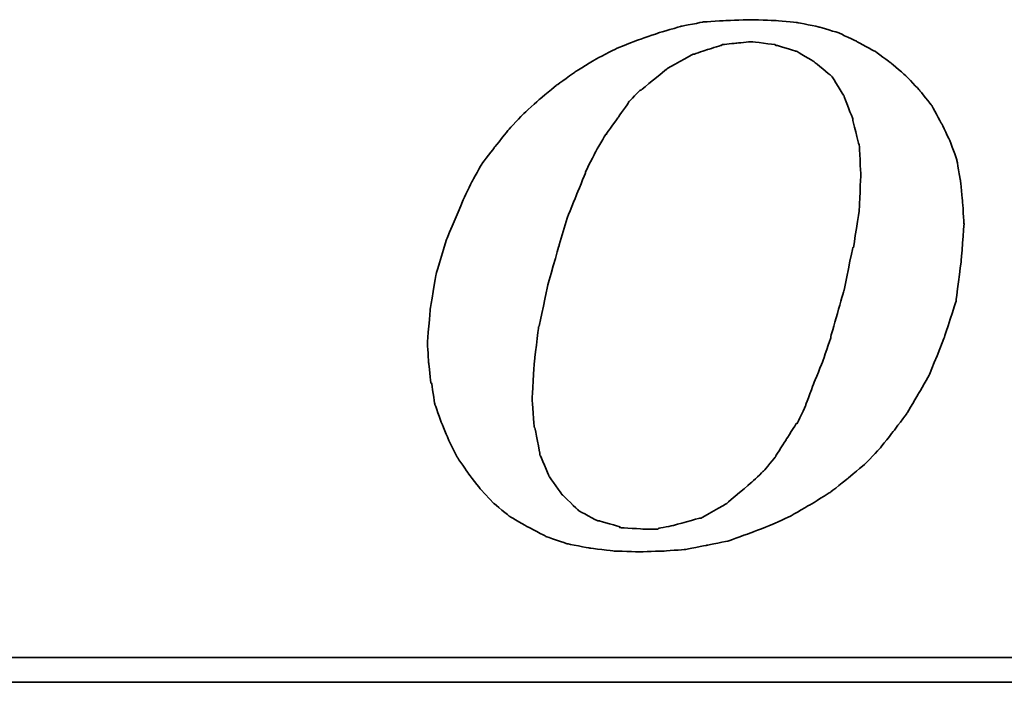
# Model space of a CAD drawing. Header units: millimetres. Extents: x -7 to 271, y 74 to 162.
# Tile 39 of 57: x 207.76 to 211.24, y 98.53 to 100.87. Entities that reach past the tile are written whole.
import ezdxf

# ---------------------------------------------------------------- set-up
doc = ezdxf.new("R2010")
doc.units = ezdxf.units.MM
doc.header["$LTSCALE"] = 0.15
doc.layers.add('DIM', color=4, linetype='CONTINUOUS')
doc.layers.add('layer 1', color=7, linetype='CONTINUOUS')

# ---------------------------------------------------------------- blocks, each defined once
blk = doc.blocks.new('TBI MOTION logo(完整正式版)')
at = {"layer": 'layer 1', "color": 22, "lineweight": 35}
for points, knots in [([(-11.34375, -6.98375), (-11.34375, -6.98375), (-10.91375, -7.43875), (-10.91375, -7.43875), (-10.91375, -7.43875), (-10.91375, -7.43875), (-10.38625, -7.87125), (-10.38625, -7.87125), (-10.38625, -7.87125), (-10.38625, -7.87125), (-9.81125, -8.20375), (-9.81125, -8.20375), (-9.81125, -8.20375), (-9.81125, -8.20375), (-9.21125, -8.51875), (-9.21125, -8.51875), (-9.21125, -8.51875), (-9.21125, -8.51875), (-8.51625, -8.75875), (-8.51625, -8.75875), (-8.51625, -8.75875), (-8.51625, -8.75875), (-7.77125, -8.90375), (-7.77125, -8.90375), (-7.77125, -8.90375), (-7.77125, -8.90375), (-6.97875, -8.99875), (-6.97875, -8.99875), (-6.97875, -8.99875), (-6.97875, -8.99875), (-6.14125, -9.02375), (-6.14125, -9.02375), (-6.14125, -9.02375), (-6.14125, -9.02375), (-5.37125, -8.99875), (-5.37125, -8.99875), (-5.37125, -8.99875), (-5.37125, -8.99875), (-4.65375, -8.94875), (-4.65375, -8.94875), (-4.65375, -8.94875), (-4.65375, -8.94875), (-3.93375, -8.80625), (-3.93375, -8.80625), (-3.93375, -8.80625), (-3.93375, -8.80625), (-3.21375, -8.66375), (-3.21375, -8.66375), (-3.21375, -8.66375), (-3.21375, -8.66375), (-2.49375, -8.39875), (-2.49375, -8.39875), (-2.49375, -8.39875), (-2.49375, -8.39875), (-1.79875, -8.13375), (-1.79875, -8.13375), (-1.79875, -8.13375), (-1.79875, -8.13375), (-1.17375, -7.84375), (-1.17375, -7.84375), (-1.17375, -7.84375), (-1.17375, -7.84375), (-0.52375, -7.46375), (-0.52375, -7.46375), (-0.52375, -7.46375), (-0.52375, -7.46375), (0.10124, -7.07875), (0.10124, -7.07875), (0.10124, -7.07875), (0.10124, -7.07875), (0.67625, -6.62375), (0.67625, -6.62375), (0.67625, -6.62375), (0.67625, -6.62375), (1.24874, -6.14375), (1.24874, -6.14375), (1.24874, -6.14375), (1.24874, -6.14375), (1.72874, -5.64125), (1.72874, -5.64125), (1.72874, -5.64125), (1.72874, -5.64125), (2.18624, -5.06375), (2.18624, -5.06375), (2.18624, -5.06375), (2.18624, -5.06375), (2.61625, -4.48874), (2.61625, -4.48874), (2.61625, -4.48874), (2.61625, -4.48874), (3.00125, -3.83874), (3.00125, -3.83874), (3.00125, -3.83874), (3.00125, -3.83874), (3.36124, -3.21374), (3.36124, -3.21374), (3.36124, -3.21374), (3.36124, -3.21374), (3.84374, -1.99125), (3.84374, -1.99125), (3.84374, -1.99125), (3.84374, -1.99125), (4.22625, -0.81875), (4.22625, -0.81875), (4.22625, -0.81875), (4.22625, -0.81875), (4.39125, 0.45624), (4.39125, 0.45624), (4.39125, 0.45624), (4.39125, 0.45624), (4.48874, 1.70124), (4.48874, 1.70124), (4.48874, 1.70124), (4.48874, 1.70124), (4.43874, 2.44625), (4.43874, 2.44625), (4.43874, 2.44625), (4.43874, 2.44625), (4.36874, 3.14125), (4.36874, 3.14125), (4.36874, 3.14125), (4.36874, 3.14125), (4.25125, 3.81125), (4.25125, 3.81125), (4.25125, 3.81125), (4.25125, 3.81125), (4.03124, 4.41125), (4.03124, 4.41125), (4.03124, 4.41125), (4.03124, 4.41125), (3.74374, 5.01125), (3.74374, 5.01125), (3.74374, 5.01125), (3.74374, 5.01125), (3.43124, 5.58875), (3.43124, 5.58875), (3.43124, 5.58875), (3.43124, 5.58875), (3.02625, 6.09125), (3.02625, 6.09125), (3.02625, 6.09125), (3.02625, 6.09125), (2.59374, 6.54875), (2.59374, 6.54875), (2.59374, 6.54875), (2.59374, 6.54875), (2.09124, 6.98125), (2.09124, 6.98125), (2.09124, 6.98125), (2.09124, 6.98125), (1.56124, 7.36625), (1.56124, 7.36625), (1.56124, 7.36625), (1.56124, 7.36625), (0.98624, 7.67625), (0.98624, 7.67625), (0.98624, 7.67625), (0.98624, 7.67625), (0.38624, 7.96375), (0.38624, 7.96375), (0.38624, 7.96375), (0.38624, 7.96375), (-0.25875, 8.15625), (-0.25875, 8.15625), (-0.25875, 8.15625), (-0.25875, 8.15625), (-0.98125, 8.30125), (-0.98125, 8.30125), (-0.98125, 8.30125), (-0.98125, 8.30125), (-1.70124, 8.37125), (-1.70124, 8.37125), (-1.70124, 8.37125), (-1.70124, 8.37125), (-2.49375, 8.39624), (-2.49375, 8.39624), (-2.49375, 8.39624), (-2.49375, 8.39624), (-3.28625, 8.37125), (-3.28625, 8.37125), (-3.28625, 8.37125), (-3.28625, 8.37125), (-4.05125, 8.32125), (-4.05125, 8.32125), (-4.05125, 8.32125), (-4.05125, 8.32125), (-4.77375, 8.18125), (-4.77375, 8.18125), (-4.77375, 8.18125), (-4.77375, 8.18125), (-5.51625, 7.96375), (-5.51625, 7.96375), (-5.51625, 7.96375), (-5.51625, 7.96375), (-6.21125, 7.72625), (-6.21125, 7.72625), (-6.21125, 7.72625), (-6.21125, 7.72625), (-6.92875, 7.43625), (-6.92875, 7.43625), (-6.92875, 7.43625), (-6.92875, 7.43625), (-7.57875, 7.10125), (-7.57875, 7.10125), (-7.57875, 7.10125), (-7.57875, 7.10125), (-8.24875, 6.69125), (-8.24875, 6.69125), (-8.24875, 6.69125), (-8.24875, 6.69125), (-8.84875, 6.26125), (-8.84875, 6.26125), (-8.84875, 6.26125), (-8.84875, 6.26125), (-9.42625, 5.78125), (-9.42625, 5.78125), (-9.42625, 5.78125), (-9.42625, 5.78125), (-9.95375, 5.30125), (-9.95375, 5.30125), (-9.95375, 5.30125), (-9.95375, 5.30125), (-10.43375, 4.79624), (-10.43375, 4.79624), (-10.43375, 4.79624), (-10.43375, 4.79624), (-10.88875, 4.22125), (-10.88875, 4.22125), (-10.88875, 4.22125), (-10.88875, 4.22125), (-11.29875, 3.69375), (-11.29875, 3.69375), (-11.29875, 3.69375), (-11.29875, 3.69375), (-11.63375, 3.09125), (-11.63375, 3.09125), (-11.63375, 3.09125), (-11.63375, 3.09125), (-11.91875, 2.49625), (-11.91875, 2.49625), (-11.91875, 2.49625), (-11.91875, 2.49625), (-12.44875, 1.24625), (-12.44875, 1.24625), (-12.44875, 1.24625), (-12.44875, 1.24625), (-12.80875, 0.06874), (-12.80875, 0.06874), (-12.80875, 0.06874), (-12.80875, 0.06874), (-12.99875, -1.07875), (-12.99875, -1.07875), (-12.99875, -1.07875), (-12.99875, -1.07875), (-13.09375, -2.18375), (-13.09375, -2.18375), (-13.09375, -2.18375), (-13.09375, -2.18375), (-13.04875, -2.85375), (-13.04875, -2.85375), (-13.04875, -2.85375), (-13.04875, -2.85375), (-12.97375, -3.50375), (-12.97375, -3.50375), (-12.97375, -3.50375), (-12.97375, -3.50375), (-12.95375, -3.50375), (-12.95375, -3.50375), (-12.95375, -3.50375), (-12.95375, -3.50375), (-12.85375, -4.17375), (-12.85375, -4.17375), (-12.85375, -4.17375), (-12.85375, -4.17375), (-12.63875, -4.77624), (-12.63875, -4.77624), (-12.63875, -4.77624), (-12.63875, -4.77624), (-12.39875, -5.35125), (-12.39875, -5.35125), (-12.39875, -5.35125), (-12.39875, -5.35125), (-12.11375, -5.92875), (-12.11375, -5.92875), (-12.11375, -5.92875), (-12.11375, -5.92875), (-11.75375, -6.45375), (-11.75375, -6.45375), (-11.75375, -6.45375), (-11.75375, -6.45375), (-11.34375, -6.98375), (-11.34375, -6.98375)], [0, 0, 0, 0, 0.01369863, 0.01369863, 0.01369863, 0.01369864, 0.02739726, 0.02739726, 0.02739726, 0.02739727, 0.04109589, 0.04109589, 0.04109589, 0.0410959, 0.05479452, 0.05479452, 0.05479452, 0.05479453, 0.06849315, 0.06849315, 0.06849315, 0.06849316, 0.08219178, 0.08219178, 0.08219178, 0.08219179, 0.09589041, 0.09589041, 0.09589041, 0.09589042, 0.10958904, 0.10958904, 0.10958904, 0.10958905, 0.12328767, 0.12328767, 0.12328767, 0.12328768, 0.1369863, 0.1369863, 0.1369863, 0.13698631, 0.15068493, 0.15068493, 0.15068493, 0.15068494, 0.16438356, 0.16438356, 0.16438356, 0.16438357, 0.17808219, 0.17808219, 0.17808219, 0.1780822, 0.19178082, 0.19178082, 0.19178082, 0.19178083, 0.20547945, 0.20547945, 0.20547945, 0.20547946, 0.21917808, 0.21917808, 0.21917808, 0.21917809, 0.23287671, 0.23287671, 0.23287671, 0.23287672, 0.24657534, 0.24657534, 0.24657534, 0.24657535, 0.26027397, 0.26027397, 0.26027397, 0.26027398, 0.2739726, 0.2739726, 0.2739726, 0.27397261, 0.28767123, 0.28767123, 0.28767123, 0.28767124, 0.30136986, 0.30136986, 0.30136986, 0.30136987, 0.31506849, 0.31506849, 0.31506849, 0.3150685, 0.32876712, 0.32876712, 0.32876712, 0.32876713, 0.34246575, 0.34246575, 0.34246575, 0.34246576, 0.35616438, 0.35616438, 0.35616438, 0.35616439, 0.36986301, 0.36986301, 0.36986301, 0.36986302, 0.38356164, 0.38356164, 0.38356164, 0.38356165, 0.39726027, 0.39726027, 0.39726027, 0.39726028, 0.4109589, 0.4109589, 0.4109589, 0.41095891, 0.42465753, 0.42465753, 0.42465753, 0.42465754, 0.43835616, 0.43835616, 0.43835616, 0.43835617, 0.45205479, 0.45205479, 0.45205479, 0.4520548, 0.46575342, 0.46575342, 0.46575342, 0.46575343, 0.47945205, 0.47945205, 0.47945205, 0.47945206, 0.49315068, 0.49315068, 0.49315068, 0.49315069, 0.50684932, 0.50684932, 0.50684932, 0.50684933, 0.52054795, 0.52054795, 0.52054795, 0.52054796, 0.53424658, 0.53424658, 0.53424658, 0.53424659, 0.54794521, 0.54794521, 0.54794521, 0.54794522, 0.56164384, 0.56164384, 0.56164384, 0.56164385, 0.57534247, 0.57534247, 0.57534247, 0.57534248, 0.5890411, 0.5890411, 0.5890411, 0.58904111, 0.60273973, 0.60273973, 0.60273973, 0.60273974, 0.61643836, 0.61643836, 0.61643836, 0.61643837, 0.63013699, 0.63013699, 0.63013699, 0.630137, 0.64383562, 0.64383562, 0.64383562, 0.64383563, 0.65753425, 0.65753425, 0.65753425, 0.65753426, 0.67123288, 0.67123288, 0.67123288, 0.67123289, 0.68493151, 0.68493151, 0.68493151, 0.68493152, 0.69863014, 0.69863014, 0.69863014, 0.69863015, 0.71232877, 0.71232877, 0.71232877, 0.71232878, 0.7260274, 0.7260274, 0.7260274, 0.72602741, 0.73972603, 0.73972603, 0.73972603, 0.73972604, 0.75342466, 0.75342466, 0.75342466, 0.75342467, 0.76712329, 0.76712329, 0.76712329, 0.7671233, 0.78082192, 0.78082192, 0.78082192, 0.78082193, 0.79452055, 0.79452055, 0.79452055, 0.79452056, 0.80821918, 0.80821918, 0.80821918, 0.80821919, 0.82191781, 0.82191781, 0.82191781, 0.82191782, 0.83561644, 0.83561644, 0.83561644, 0.83561645, 0.84931507, 0.84931507, 0.84931507, 0.84931508, 0.8630137, 0.8630137, 0.8630137, 0.86301371, 0.87671233, 0.87671233, 0.87671233, 0.87671234, 0.89041096, 0.89041096, 0.89041096, 0.89041097, 0.90410959, 0.90410959, 0.90410959, 0.9041096, 0.91780822, 0.91780822, 0.91780822, 0.91780823, 0.93150685, 0.93150685, 0.93150685, 0.93150686, 0.94520548, 0.94520548, 0.94520548, 0.94520549, 0.95890411, 0.95890411, 0.95890411, 0.95890412, 0.97260274, 0.97260274, 0.97260274, 0.97260275, 0.98630137, 0.98630137, 0.98630137, 0.98630138, 1, 1, 1, 1]), ([(-8.77875, 1.03124), (-8.77875, 1.03124), (-8.51625, 1.89625), (-8.51625, 1.89625), (-8.51625, 1.89625), (-8.51625, 1.89625), (-8.20375, 2.66375), (-8.20375, 2.66375), (-8.20375, 2.66375), (-8.20375, 2.66375), (-7.91625, 3.38125), (-7.91625, 3.38125), (-7.91625, 3.38125), (-7.91625, 3.38125), (-7.91625, 3.40624), (-7.91625, 3.40624), (-7.91625, 3.40624), (-7.91625, 3.40624), (-7.57875, 4.07624), (-7.57875, 4.07624), (-7.57875, 4.07624), (-7.57875, 4.07624), (-7.24375, 4.65125), (-7.24375, 4.65125), (-7.24375, 4.65125), (-7.24375, 4.65125), (-7.21875, 4.65125), (-7.21875, 4.65125), (-7.21875, 4.65125), (-7.21875, 4.65125), (-7.21875, 4.67624), (-7.21875, 4.67624), (-7.21875, 4.67624), (-7.21875, 4.67624), (-6.83625, 5.20375), (-6.83625, 5.20375), (-6.83625, 5.20375), (-6.83625, 5.20375), (-6.49875, 5.68625), (-6.49875, 5.68625), (-6.49875, 5.68625), (-6.49875, 5.68625), (-6.49875, 5.70625), (-6.49875, 5.70625), (-6.49875, 5.70625), (-6.49875, 5.70625), (-6.11625, 6.09125), (-6.11625, 6.09125), (-6.11625, 6.09125), (-6.11625, 6.09125), (-6.09125, 6.09125), (-6.09125, 6.09125), (-6.09125, 6.09125), (-6.09125, 6.09125), (-5.27375, 6.76625), (-5.27375, 6.76625), (-5.27375, 6.76625), (-5.27375, 6.76625), (-5.24875, 6.76625), (-5.24875, 6.76625), (-5.24875, 6.76625), (-5.24875, 6.76625), (-5.24875, 6.78625), (-5.24875, 6.78625), (-5.24875, 6.78625), (-5.24875, 6.78625), (-4.38875, 7.26624), (-4.38875, 7.26624), (-4.38875, 7.26624), (-4.38875, 7.26624), (-4.36125, 7.26624), (-4.36125, 7.26624), (-4.36125, 7.26624), (-4.36125, 7.26624), (-3.93375, 7.41125), (-3.93375, 7.41125), (-3.93375, 7.41125), (-3.93375, 7.41125), (-3.47375, 7.55625), (-3.47375, 7.55625), (-3.47375, 7.55625), (-3.47375, 7.55625), (-3.45375, 7.55625), (-3.45375, 7.55625), (-3.45375, 7.55625), (-3.45375, 7.55625), (-3.42875, 7.58124), (-3.42875, 7.58124), (-3.42875, 7.58124), (-3.42875, 7.58124), (-2.97375, 7.62625), (-2.97375, 7.62625), (-2.97375, 7.62625), (-2.97375, 7.62625), (-2.49375, 7.67625), (-2.49375, 7.67625), (-2.49375, 7.67625), (-2.49375, 7.67625), (-2.46875, 7.67625), (-2.46875, 7.67625), (-2.46875, 7.67625), (-2.46875, 7.67625), (-1.70124, 7.58124), (-1.70124, 7.58124), (-1.70124, 7.58124), (-1.70124, 7.58124), (-1.67875, 7.55625), (-1.67875, 7.55625), (-1.67875, 7.55625), (-1.67875, 7.55625), (-1.65375, 7.55625), (-1.65375, 7.55625), (-1.65375, 7.55625), (-1.65375, 7.55625), (-1.03125, 7.36625), (-1.03125, 7.36625), (-1.03125, 7.36625), (-1.03125, 7.36625), (-1.00625, 7.36625), (-1.00625, 7.36625), (-1.00625, 7.36625), (-1.00625, 7.36625), (-0.43124, 7.02624), (-0.43124, 7.02624), (-0.43124, 7.02624), (-0.43124, 7.02624), (-0.40625, 7.00624), (-0.40625, 7.00624), (-0.40625, 7.00624), (-0.40625, 7.00624), (0.12124, 6.57124), (0.12124, 6.57124), (0.12124, 6.57124), (0.12124, 6.57124), (0.14624, 6.54875), (0.14624, 6.54875), (0.14624, 6.54875), (0.14624, 6.54875), (0.17124, 6.52375), (0.17124, 6.52375), (0.17124, 6.52375), (0.17124, 6.52375), (0.55625, 5.89875), (0.55625, 5.89875), (0.55625, 5.89875), (0.55625, 5.89875), (0.55625, 5.87625), (0.55625, 5.87625), (0.55625, 5.87625), (0.55625, 5.87625), (0.84124, 5.15625), (0.84124, 5.15625), (0.84124, 5.15625), (0.84124, 5.15625), (0.84124, 5.13125), (0.84124, 5.13125), (0.84124, 5.13125), (0.84124, 5.13125), (1.03624, 4.31875), (1.03624, 4.31875), (1.03624, 4.31875), (1.03624, 4.31875), (1.05624, 4.31875), (1.05624, 4.31875), (1.05624, 4.31875), (1.05624, 4.31875), (1.05624, 4.29125), (1.05624, 4.29125), (1.05624, 4.29125), (1.05624, 4.29125), (1.10625, 3.33125), (1.10625, 3.33125), (1.10625, 3.33125), (1.10625, 3.33125), (1.10625, 3.30875), (1.10625, 3.30875), (1.10625, 3.30875), (1.10625, 3.30875), (1.05624, 2.20624), (1.05624, 2.20624), (1.05624, 2.20624), (1.05624, 2.20624), (1.05624, 2.18124), (1.05624, 2.18124), (1.05624, 2.18124), (1.05624, 2.18124), (0.86624, 0.93624), (0.86624, 0.93624), (0.86624, 0.93624), (0.86624, 0.93624), (0.84124, 0.93624), (0.84124, 0.93624), (0.84124, 0.93624), (0.84124, 0.93624), (0.55625, -0.45874), (0.55625, -0.45874), (0.55625, -0.45874), (0.55625, -0.45874), (0.12124, -1.99125), (0.12124, -1.99125), (0.12124, -1.99125), (0.12124, -1.99125), (0.12124, -2.01874), (0.12124, -2.01874), (0.12124, -2.01874), (0.12124, -2.01874), (-0.13874, -2.78375), (-0.13874, -2.78375), (-0.13874, -2.78375), (-0.13874, -2.78375), (-0.43124, -3.50375), (-0.43124, -3.50375), (-0.43124, -3.50375), (-0.43124, -3.50375), (-0.69375, -4.19875), (-0.69375, -4.19875), (-0.69375, -4.19875), (-0.69375, -4.19875), (-0.69375, -4.22375), (-0.69375, -4.22375), (-0.69375, -4.22375), (-0.69375, -4.22375), (-0.98125, -4.82374), (-0.98125, -4.82374), (-0.98125, -4.82374), (-0.98125, -4.82374), (-1.00625, -4.82374), (-1.00625, -4.82374), (-1.00625, -4.82374), (-1.00625, -4.82374), (-1.33875, -5.35125), (-1.33875, -5.35125), (-1.33875, -5.35125), (-1.33875, -5.35125), (-1.67875, -5.87875), (-1.67875, -5.87875), (-1.67875, -5.87875), (-1.67875, -5.87875), (-1.67875, -5.90375), (-1.67875, -5.90375), (-1.67875, -5.90375), (-1.67875, -5.90375), (-2.05875, -6.35875), (-2.05875, -6.35875), (-2.05875, -6.35875), (-2.05875, -6.35875), (-2.08375, -6.38375), (-2.08375, -6.38375), (-2.08375, -6.38375), (-2.08375, -6.38375), (-2.46875, -6.74375), (-2.46875, -6.74375), (-2.46875, -6.74375), (-2.46875, -6.74375), (-3.25875, -7.41625), (-3.25875, -7.41625), (-3.25875, -7.41625), (-3.25875, -7.41625), (-3.28625, -7.43875), (-3.28625, -7.43875), (-3.28625, -7.43875), (-3.28625, -7.43875), (-4.12375, -7.91875), (-4.12375, -7.91875), (-4.12375, -7.91875), (-4.12375, -7.91875), (-4.14875, -7.91875), (-4.14875, -7.91875), (-4.14875, -7.91875), (-4.14875, -7.91875), (-4.17125, -7.91875), (-4.17125, -7.91875), (-4.17125, -7.91875), (-4.17125, -7.91875), (-5.03375, -8.15875), (-5.03375, -8.15875), (-5.03375, -8.15875), (-5.03375, -8.15875), (-5.51625, -8.25625), (-5.51625, -8.25625), (-5.51625, -8.25625), (-5.51625, -8.25625), (-5.54125, -8.27875), (-5.54125, -8.27875), (-5.54125, -8.27875), (-5.54125, -8.27875), (-5.56375, -8.27875), (-5.56375, -8.27875), (-5.56375, -8.27875), (-5.56375, -8.27875), (-5.99625, -8.27875), (-5.99625, -8.27875), (-5.99625, -8.27875), (-5.99625, -8.27875), (-6.76375, -8.23125), (-6.76375, -8.23125), (-6.76375, -8.23125), (-6.76375, -8.23125), (-6.78875, -8.23125), (-6.78875, -8.23125), (-6.78875, -8.23125), (-6.78875, -8.23125), (-6.78875, -8.20375), (-6.78875, -8.20375), (-6.78875, -8.20375), (-6.78875, -8.20375), (-7.45875, -8.01375), (-7.45875, -8.01375), (-7.45875, -8.01375), (-7.45875, -8.01375), (-7.48375, -8.01375), (-7.48375, -8.01375), (-7.48375, -8.01375), (-7.48375, -8.01375), (-7.50875, -8.01375), (-7.50875, -8.01375), (-7.50875, -8.01375), (-7.50875, -8.01375), (-8.13125, -7.67875), (-8.13125, -7.67875), (-8.13125, -7.67875), (-8.13125, -7.67875), (-8.15625, -7.65375), (-8.15625, -7.65375), (-8.15625, -7.65375), (-8.15625, -7.65375), (-8.65875, -7.17375), (-8.65875, -7.17375), (-8.65875, -7.17375), (-8.65875, -7.17375), (-8.68375, -7.14875), (-8.68375, -7.14875), (-8.68375, -7.14875), (-8.68375, -7.14875), (-9.08875, -6.57375), (-9.08875, -6.57375), (-9.08875, -6.57375), (-9.08875, -6.57375), (-9.11375, -6.54875), (-9.11375, -6.54875), (-9.11375, -6.54875), (-9.11375, -6.54875), (-9.11375, -6.52875), (-9.11375, -6.52875), (-9.11375, -6.52875), (-9.11375, -6.52875), (-9.40375, -5.85375), (-9.40375, -5.85375), (-9.40375, -5.85375), (-9.40375, -5.85375), (-9.40375, -5.82875), (-9.40375, -5.82875), (-9.40375, -5.82875), (-9.40375, -5.82875), (-9.56875, -4.96875), (-9.56875, -4.96875), (-9.56875, -4.96875), (-9.56875, -4.96875), (-9.59375, -4.94375), (-9.59375, -4.94375), (-9.59375, -4.94375), (-9.59375, -4.94375), (-9.66375, -4.03375), (-9.66375, -4.03375), (-9.66375, -4.03375), (-9.66375, -4.03375), (-9.66375, -4.00875), (-9.66375, -4.00875), (-9.66375, -4.00875), (-9.66375, -4.00875), (-9.59375, -2.85375), (-9.59375, -2.85375), (-9.59375, -2.85375), (-9.59375, -2.85375), (-9.45125, -1.65875), (-9.45125, -1.65875), (-9.45125, -1.65875), (-9.45125, -1.65875), (-9.42625, -1.63375), (-9.42625, -1.63375), (-9.42625, -1.63375), (-9.42625, -1.63375), (-9.16125, -0.33875), (-9.16125, -0.33875), (-9.16125, -0.33875), (-9.16125, -0.33875), (-8.77875, 1.00624), (-8.77875, 1.00624), (-8.77875, 1.00624), (-8.77875, 1.00624), (-8.77875, 1.03124), (-8.77875, 1.03124)], [0, 0, 0, 0, 0.01020408, 0.01020408, 0.01020408, 0.01020409, 0.02040816, 0.02040816, 0.02040816, 0.02040817, 0.03061224, 0.03061224, 0.03061224, 0.03061225, 0.04081633, 0.04081633, 0.04081633, 0.04081634, 0.05102041, 0.05102041, 0.05102041, 0.05102042, 0.06122449, 0.06122449, 0.06122449, 0.0612245, 0.07142857, 0.07142857, 0.07142857, 0.07142858, 0.08163265, 0.08163265, 0.08163265, 0.08163266, 0.09183673, 0.09183673, 0.09183673, 0.09183674, 0.10204082, 0.10204082, 0.10204082, 0.10204083, 0.1122449, 0.1122449, 0.1122449, 0.11224491, 0.12244898, 0.12244898, 0.12244898, 0.12244899, 0.13265306, 0.13265306, 0.13265306, 0.13265307, 0.14285714, 0.14285714, 0.14285714, 0.14285715, 0.15306122, 0.15306122, 0.15306122, 0.15306123, 0.16326531, 0.16326531, 0.16326531, 0.16326532, 0.17346939, 0.17346939, 0.17346939, 0.1734694, 0.18367347, 0.18367347, 0.18367347, 0.18367348, 0.19387755, 0.19387755, 0.19387755, 0.19387756, 0.20408163, 0.20408163, 0.20408163, 0.20408164, 0.21428571, 0.21428571, 0.21428571, 0.21428572, 0.2244898, 0.2244898, 0.2244898, 0.22448981, 0.23469388, 0.23469388, 0.23469388, 0.23469389, 0.24489796, 0.24489796, 0.24489796, 0.24489797, 0.25510204, 0.25510204, 0.25510204, 0.25510205, 0.26530612, 0.26530612, 0.26530612, 0.26530613, 0.2755102, 0.2755102, 0.2755102, 0.27551021, 0.28571429, 0.28571429, 0.28571429, 0.2857143, 0.29591837, 0.29591837, 0.29591837, 0.29591838, 0.30612245, 0.30612245, 0.30612245, 0.30612246, 0.31632653, 0.31632653, 0.31632653, 0.31632654, 0.32653061, 0.32653061, 0.32653061, 0.32653062, 0.33673469, 0.33673469, 0.33673469, 0.3367347, 0.34693878, 0.34693878, 0.34693878, 0.34693879, 0.35714286, 0.35714286, 0.35714286, 0.35714287, 0.36734694, 0.36734694, 0.36734694, 0.36734695, 0.37755102, 0.37755102, 0.37755102, 0.37755103, 0.3877551, 0.3877551, 0.3877551, 0.38775511, 0.39795918, 0.39795918, 0.39795918, 0.39795919, 0.40816327, 0.40816327, 0.40816327, 0.40816328, 0.41836735, 0.41836735, 0.41836735, 0.41836736, 0.42857143, 0.42857143, 0.42857143, 0.42857144, 0.43877551, 0.43877551, 0.43877551, 0.43877552, 0.44897959, 0.44897959, 0.44897959, 0.4489796, 0.45918367, 0.45918367, 0.45918367, 0.45918368, 0.46938776, 0.46938776, 0.46938776, 0.46938777, 0.47959184, 0.47959184, 0.47959184, 0.47959185, 0.48979592, 0.48979592, 0.48979592, 0.48979593, 0.5, 0.5, 0.5, 0.50000001, 0.51020408, 0.51020408, 0.51020408, 0.51020409, 0.52040816, 0.52040816, 0.52040816, 0.52040817, 0.53061224, 0.53061224, 0.53061224, 0.53061225, 0.54081633, 0.54081633, 0.54081633, 0.54081634, 0.55102041, 0.55102041, 0.55102041, 0.55102042, 0.56122449, 0.56122449, 0.56122449, 0.5612245, 0.57142857, 0.57142857, 0.57142857, 0.57142858, 0.58163265, 0.58163265, 0.58163265, 0.58163266, 0.59183673, 0.59183673, 0.59183673, 0.59183674, 0.60204082, 0.60204082, 0.60204082, 0.60204083, 0.6122449, 0.6122449, 0.6122449, 0.61224491, 0.62244898, 0.62244898, 0.62244898, 0.62244899, 0.63265306, 0.63265306, 0.63265306, 0.63265307, 0.64285714, 0.64285714, 0.64285714, 0.64285715, 0.65306122, 0.65306122, 0.65306122, 0.65306123, 0.66326531, 0.66326531, 0.66326531, 0.66326532, 0.67346939, 0.67346939, 0.67346939, 0.6734694, 0.68367347, 0.68367347, 0.68367347, 0.68367348, 0.69387755, 0.69387755, 0.69387755, 0.69387756, 0.70408163, 0.70408163, 0.70408163, 0.70408164, 0.71428571, 0.71428571, 0.71428571, 0.71428572, 0.7244898, 0.7244898, 0.7244898, 0.72448981, 0.73469388, 0.73469388, 0.73469388, 0.73469389, 0.74489796, 0.74489796, 0.74489796, 0.74489797, 0.75510204, 0.75510204, 0.75510204, 0.75510205, 0.76530612, 0.76530612, 0.76530612, 0.76530613, 0.7755102, 0.7755102, 0.7755102, 0.77551021, 0.78571429, 0.78571429, 0.78571429, 0.7857143, 0.79591837, 0.79591837, 0.79591837, 0.79591838, 0.80612245, 0.80612245, 0.80612245, 0.80612246, 0.81632653, 0.81632653, 0.81632653, 0.81632654, 0.82653061, 0.82653061, 0.82653061, 0.82653062, 0.83673469, 0.83673469, 0.83673469, 0.8367347, 0.84693878, 0.84693878, 0.84693878, 0.84693879, 0.85714286, 0.85714286, 0.85714286, 0.85714287, 0.86734694, 0.86734694, 0.86734694, 0.86734695, 0.87755102, 0.87755102, 0.87755102, 0.87755103, 0.8877551, 0.8877551, 0.8877551, 0.88775511, 0.89795918, 0.89795918, 0.89795918, 0.89795919, 0.90816327, 0.90816327, 0.90816327, 0.90816328, 0.91836735, 0.91836735, 0.91836735, 0.91836736, 0.92857143, 0.92857143, 0.92857143, 0.92857144, 0.93877551, 0.93877551, 0.93877551, 0.93877552, 0.94897959, 0.94897959, 0.94897959, 0.9489796, 0.95918367, 0.95918367, 0.95918367, 0.95918368, 0.96938776, 0.96938776, 0.96938776, 0.96938777, 0.97959184, 0.97959184, 0.97959184, 0.97959185, 0.98979592, 0.98979592, 0.98979592, 0.98979593, 1, 1, 1, 1]), ([(75.90875, -9.47875), (75.90875, -9.47875), (75.90875, -12.28625), (75.90875, -12.28625), (75.90875, -12.28625), (75.90875, -12.28625), (75.90875, -12.47875), (75.90875, -12.47875), (75.90875, -12.47875), (75.90875, -12.47875), (75.71625, -12.47875), (75.71625, -12.47875), (75.71625, -12.47875), (75.71625, -12.47875), (-88.32875, -12.47875), (-88.32875, -12.47875), (-88.32875, -12.47875), (-88.32875, -12.47875), (-88.32875, -13.29375), (-88.32875, -13.29375), (-88.32875, -13.29375), (-88.32875, -13.29375), (82.89125, -13.29375), (82.89125, -13.29375), (82.89125, -13.29375), (82.89125, -13.29375), (75.90875, -9.47875), (75.90875, -9.47875)], [0, 0, 0, 0, 0.14285714, 0.14285714, 0.14285714, 0.14285715, 0.28571429, 0.28571429, 0.28571429, 0.2857143, 0.42857143, 0.42857143, 0.42857143, 0.42857144, 0.57142857, 0.57142857, 0.57142857, 0.57142858, 0.71428571, 0.71428571, 0.71428571, 0.71428572, 0.85714286, 0.85714286, 0.85714286, 0.85714287, 1, 1, 1, 1])]:
    blk.add_open_spline(points, degree=3, knots=knots, dxfattribs=at)

msp = doc.modelspace()

# ---------------------------------------------------------------- block references
at = {"layer": 'DIM', "color": 7, "xscale": 0.1080406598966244, "yscale": 0.1080406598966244, "zscale": 0.1080406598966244}
msp.add_blockref('TBI MOTION logo(完整正式版)', (210.6142, 99.963), dxfattribs=at)

doc.saveas('drawing.dxf')
